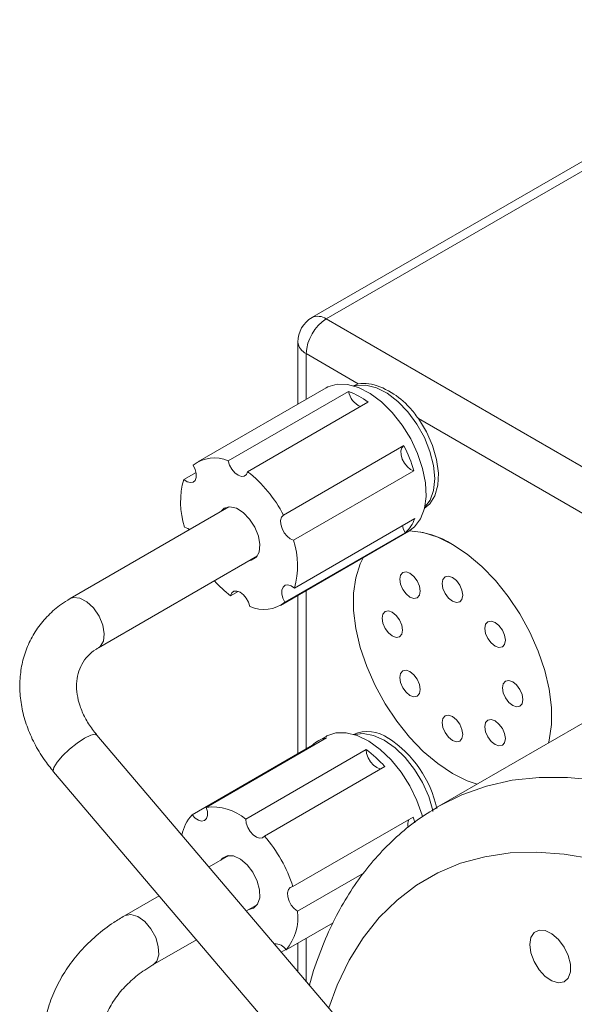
# Model space of a CAD drawing. Header units: inches. Extents: x 1.01 to 7.68, y 1.2 to 9.19.
# Tile 6 of 10: x 5.05 to 5.66, y 5.65 to 6.74. Entities that reach past the tile are written whole.
import ezdxf

# ---------------------------------------------------------------- set-up
doc = ezdxf.new("R2010")
doc.units = ezdxf.units.IN
doc.header["$MEASUREMENT"] = 0

msp = doc.modelspace()

# ---------------------------------------------------------------- linework, layer by layer
at = {"color": 7, "linetype": 'Continuous', "lineweight": 15}
for p, q in [((5.9382, 6.7354), (5.3703, 6.4076)), ((5.9538, 6.7338), (5.386, 6.406)), ((5.386, 6.406), (5.6934, 6.2286)), ((5.3547, 6.3805), (5.3547, 6.3123)), ((5.4212, 6.3346), (5.3639, 6.3678)), ((5.3858, 6.3302), (5.2444, 6.2486)), ((5.4212, 6.3346), (5.4159, 6.3325)), ((5.278, 6.2497), (5.4106, 6.3262)), ((5.432, 6.3144), (5.2994, 6.2378)), ((5.6713, 6.1903), (5.4875, 6.2964)), ((5.3389, 6.1899), (5.4715, 6.2665)), ((5.2291, 6.2293), (5.2426, 6.2371)), ((5.4826, 6.2389), (5.35, 6.1623)), ((5.2788, 6.1992), (5.1038, 6.0981)), ((5.3509, 6.1098), (5.4835, 6.1863)), ((5.3356, 6.0905), (5.477, 6.1722)), ((5.4731, 6.1706), (5.3405, 6.0941)), ((5.135, 6.044), (5.3101, 6.1451)), ((5.2889, 6.1061), (5.2805, 6.1013)), ((5.3547, 6.1016), (5.3547, 5.9274)), ((5.7168, 5.989), (5.51, 5.8696)), ((5.5233, 5.4896), (5.1333, 5.948)), ((5.3863, 5.9449), (5.2537, 5.8683)), ((5.3858, 5.9465), (5.3769, 5.9414)), ((5.2382, 5.8601), (5.3708, 5.9367)), ((5.2975, 5.8555), (5.43, 5.932)), ((5.3708, 5.9367), (5.3712, 5.9362)), ((5.0857, 5.9076), (5.4779, 5.4465)), ((5.4506, 5.9132), (5.318, 5.8367)), ((5.3492, 5.7811), (5.4818, 5.8577)), ((5.2788, 5.8154), (5.2569, 5.8028)), ((5.4276, 5.7964), (5.3543, 5.7541)), ((5.2019, 5.771), (5.1639, 5.7491)), ((5.2981, 5.7544), (5.3101, 5.7613)), ((5.3417, 5.7114), (5.3935, 5.7413)), ((5.1951, 5.6949), (5.243, 5.7226)), ((5.3413, 5.7119), (5.3365, 5.7091)), ((5.3547, 5.7189), (5.3547, 5.6877))]:
    msp.add_line(p, q, dxfattribs=at)
at = {"color": 8, "linetype": 'Continuous', "lineweight": 15}
for p, q in [((5.3639, 6.3678), (5.3639, 6.3176)), ((5.3639, 6.1069), (5.3639, 5.9327)), ((5.3639, 5.7242), (5.3639, 5.677))]:
    msp.add_line(p, q, dxfattribs=at)
at = {"color": 7, "linetype": 'Continuous', "lineweight": 15, "flags": 128}
for points in [[(5.477, 6.1722), (5.4834, 6.177), (5.4898, 6.1859), (5.4941, 6.1972), (5.4959, 6.2106), (5.4952, 6.2256), (5.4921, 6.2415), (5.4866, 6.2579), (5.4791, 6.2739), (5.4697, 6.2891), (5.4588, 6.3029), (5.4469, 6.3146), (5.4343, 6.3239), (5.4217, 6.3305), (5.4094, 6.3339), (5.398, 6.3342), (5.3879, 6.3313), (5.3858, 6.3302)], [(5.4944, 6.1983), (5.5004, 6.2064), (5.5042, 6.2173), (5.5055, 6.2303), (5.5042, 6.2448), (5.5003, 6.2601), (5.4942, 6.2754), (5.4859, 6.2902), (5.476, 6.3036), (5.4649, 6.3151), (5.4531, 6.3241), (5.4412, 6.3302), (5.4297, 6.3332), (5.4191, 6.3328), (5.4173, 6.3323)], [(5.494, 6.1972), (5.5002, 6.2024), (5.5058, 6.2114), (5.5089, 6.2229), (5.5095, 6.2364), (5.5075, 6.2511), (5.5031, 6.2666), (5.4963, 6.2819), (5.4875, 6.2964)], [(5.4715, 6.2665), (5.4694, 6.2642), (5.4683, 6.2608), (5.4685, 6.2565), (5.4698, 6.2518), (5.4722, 6.2472), (5.4754, 6.2433), (5.479, 6.2404), (5.4826, 6.2389)], [(5.2291, 6.2293), (5.2327, 6.2268), (5.2363, 6.2258), (5.2393, 6.2263), (5.2416, 6.2283), (5.2428, 6.2316), (5.2428, 6.2358), (5.2417, 6.2404), (5.2394, 6.245)], [(5.278, 6.2497), (5.2795, 6.245), (5.282, 6.2405), (5.2853, 6.2367), (5.2889, 6.234), (5.2925, 6.2327), (5.2956, 6.2329), (5.298, 6.2347), (5.2994, 6.2378)], [(5.3011, 6.1399), (5.3035, 6.1403), (5.3088, 6.1434), (5.312, 6.1494), (5.3129, 6.1576), (5.3113, 6.167), (5.3074, 6.1768), (5.3016, 6.1857), (5.2946, 6.1929), (5.287, 6.1976), (5.2798, 6.1992), (5.2736, 6.1976), (5.2699, 6.194)], [(5.3389, 6.1899), (5.3368, 6.1877), (5.3357, 6.1843), (5.3359, 6.18), (5.3373, 6.1753), (5.3396, 6.1707), (5.3428, 6.1667), (5.3464, 6.1639), (5.35, 6.1623)], [(5.4699, 6.1785), (5.4709, 6.1752), (5.4731, 6.1706)], [(5.2353, 6.1741), (5.2336, 6.1753), (5.23, 6.1768)], [(5.4779, 6.1727), (5.4929, 6.1708), (5.5088, 6.1658), (5.5251, 6.1578), (5.5414, 6.147), (5.5573, 6.1336), (5.5725, 6.118), (5.5866, 6.1004), (5.5993, 6.0813), (5.6104, 6.0611), (5.6196, 6.0402), (5.6267, 6.0192), (5.6315, 5.9984), (5.634, 5.9783), (5.634, 5.9595), (5.6315, 5.9423), (5.6308, 5.9394)], [(5.6307, 5.939), (5.6315, 5.9423), (5.634, 5.9595), (5.634, 5.9783), (5.6315, 5.9984), (5.6267, 6.0192), (5.6196, 6.0402), (5.6104, 6.0611), (5.5993, 6.0813), (5.5866, 6.1004), (5.5725, 6.118), (5.5573, 6.1336), (5.5414, 6.147), (5.5251, 6.1578)], [(5.4267, 6.1431), (5.4235, 6.1365), (5.4187, 6.1212), (5.4162, 6.104), (5.4162, 6.0852), (5.4187, 6.0651), (5.4235, 6.0444), (5.4306, 6.0233), (5.4398, 6.0024), (5.4508, 5.9822), (5.4636, 5.9631), (5.4777, 5.9455), (5.4929, 5.9299), (5.5088, 5.9165), (5.5251, 5.9057), (5.5414, 5.8977), (5.5522, 5.894)], [(5.5251, 5.9057), (5.5088, 5.9165), (5.4929, 5.9299), (5.4777, 5.9455), (5.4636, 5.9631), (5.4508, 5.9822), (5.4398, 6.0024), (5.4306, 6.0233), (5.4235, 6.0444), (5.4187, 6.0651), (5.4162, 6.0852), (5.4162, 6.104), (5.4187, 6.1212), (5.4235, 6.1365), (5.4267, 6.1431)], [(5.4782, 6.126), (5.4739, 6.1275), (5.4702, 6.1268), (5.4678, 6.124), (5.4669, 6.1195), (5.4678, 6.114), (5.4702, 6.1083), (5.4739, 6.1034), (5.4782, 6.0999), (5.4826, 6.0984), (5.4862, 6.0991), (5.4887, 6.1019), (5.4895, 6.1064), (5.4887, 6.1119), (5.4862, 6.1176), (5.4826, 6.1225), (5.4782, 6.126)], [(5.3509, 6.1098), (5.3473, 6.1123), (5.3437, 6.1133), (5.3406, 6.1128), (5.3384, 6.1108), (5.3372, 6.1076), (5.3371, 6.1034), (5.3383, 6.0987), (5.3405, 6.0941)], [(5.5251, 6.1214), (5.5208, 6.1229), (5.5171, 6.1222), (5.5146, 6.1193), (5.5138, 6.1148), (5.5146, 6.1093), (5.5171, 6.1037), (5.5208, 6.0987), (5.5251, 6.0952), (5.5294, 6.0937), (5.5331, 6.0945), (5.5355, 6.0973), (5.5364, 6.1018), (5.5355, 6.1073), (5.5331, 6.1129), (5.5294, 6.1179), (5.5251, 6.1214)], [(5.302, 6.0894), (5.3005, 6.0941), (5.2979, 6.0986), (5.2947, 6.1024), (5.2911, 6.1051), (5.2875, 6.1064), (5.2843, 6.1062), (5.2819, 6.1044), (5.2805, 6.1013)], [(5.4588, 6.0831), (5.4545, 6.0846), (5.4508, 6.0839), (5.4484, 6.0811), (5.4475, 6.0766), (5.4484, 6.0711), (5.4508, 6.0654), (5.4545, 6.0605), (5.4588, 6.057), (5.4631, 6.0555), (5.4668, 6.0562), (5.4693, 6.059), (5.4701, 6.0635), (5.4693, 6.069), (5.4668, 6.0747), (5.4631, 6.0796), (5.4588, 6.0831)], [(5.572, 6.0719), (5.5676, 6.0734), (5.564, 6.0727), (5.5615, 6.0699), (5.5607, 6.0654), (5.5615, 6.0599), (5.564, 6.0542), (5.5676, 6.0493), (5.572, 6.0458), (5.5763, 6.0443), (5.58, 6.045), (5.5824, 6.0478), (5.5833, 6.0523), (5.5824, 6.0578), (5.58, 6.0635), (5.5763, 6.0684), (5.572, 6.0719)], [(5.4782, 6.0178), (5.4739, 6.0193), (5.4702, 6.0185), (5.4678, 6.0157), (5.4669, 6.0112), (5.4678, 6.0057), (5.4702, 6.0001), (5.4739, 5.9951), (5.4782, 5.9916), (5.4826, 5.9901), (5.4862, 5.9908), (5.4887, 5.9937), (5.4895, 5.9982), (5.4887, 6.0037), (5.4862, 6.0093), (5.4826, 6.0143), (5.4782, 6.0178)], [(5.5914, 6.0066), (5.5871, 6.0081), (5.5834, 6.0073), (5.5809, 6.0045), (5.5801, 6), (5.5809, 5.9945), (5.5834, 5.9889), (5.5871, 5.9839), (5.5914, 5.9804), (5.5957, 5.9789), (5.5994, 5.9796), (5.6018, 5.9825), (5.6027, 5.987), (5.6018, 5.9925), (5.5994, 5.9981), (5.5957, 6.0031), (5.5914, 6.0066)], [(5.5251, 5.9683), (5.5208, 5.9698), (5.5171, 5.9691), (5.5146, 5.9662), (5.5138, 5.9617), (5.5146, 5.9562), (5.5171, 5.9506), (5.5208, 5.9456), (5.5251, 5.9421), (5.5294, 5.9406), (5.5331, 5.9414), (5.5355, 5.9442), (5.5364, 5.9487), (5.5355, 5.9542), (5.5331, 5.9598), (5.5294, 5.9648), (5.5251, 5.9683)], [(5.572, 5.9636), (5.5676, 5.9651), (5.564, 5.9644), (5.5615, 5.9616), (5.5607, 5.9571), (5.5615, 5.9516), (5.564, 5.946), (5.5676, 5.941), (5.572, 5.9375), (5.5763, 5.936), (5.58, 5.9367), (5.5824, 5.9395), (5.5833, 5.944), (5.5824, 5.9495), (5.58, 5.9552), (5.5763, 5.9601), (5.572, 5.9636)], [(5.4921, 5.8578), (5.4915, 5.8598), (5.4858, 5.8761), (5.478, 5.8921), (5.4684, 5.9071), (5.4574, 5.9207), (5.4453, 5.9321), (5.4328, 5.9411), (5.4202, 5.9473), (5.408, 5.9504), (5.3967, 5.9503), (5.3868, 5.947), (5.3858, 5.9465)], [(5.5036, 5.8639), (5.5034, 5.865), (5.4989, 5.8804), (5.4921, 5.8957), (5.4834, 5.9102), (5.4731, 5.9231), (5.4618, 5.934), (5.4499, 5.9423), (5.438, 5.9476), (5.4268, 5.9496), (5.4171, 5.9485)], [(5.43, 5.932), (5.4305, 5.9276), (5.4321, 5.9229), (5.4347, 5.9184), (5.438, 5.9147), (5.4416, 5.9121), (5.4452, 5.9109), (5.4466, 5.9109)], [(5.5522, 5.894), (5.5414, 5.8977), (5.5251, 5.9057)], [(5.2382, 5.8601), (5.2416, 5.8566), (5.2452, 5.8542), (5.2487, 5.8533), (5.2518, 5.8539), (5.2539, 5.856), (5.2551, 5.8594), (5.255, 5.8637), (5.2537, 5.8683)], [(5.5086, 5.8688), (5.51, 5.8696), (5.51, 5.8696)], [(5.2975, 5.8555), (5.2979, 5.851), (5.2995, 5.8463), (5.3021, 5.8419), (5.3054, 5.8381), (5.309, 5.8356), (5.3126, 5.8344), (5.3157, 5.8348), (5.318, 5.8367)], [(5.4836, 5.8514), (5.4828, 5.8542), (5.4818, 5.8577)], [(5.3011, 5.7561), (5.3059, 5.7574), (5.3104, 5.7618), (5.3127, 5.7688), (5.3126, 5.7776), (5.31, 5.7873), (5.3052, 5.7969), (5.2988, 5.8052), (5.2914, 5.8114), (5.2839, 5.8149), (5.277, 5.8152), (5.2716, 5.8123), (5.2699, 5.8103)], [(5.3492, 5.7811), (5.3463, 5.7802), (5.3443, 5.7779), (5.3434, 5.7744), (5.3436, 5.77), (5.3451, 5.7653), (5.3475, 5.7608), (5.3507, 5.7569), (5.3543, 5.7541)], [(5.6102, 5.7173), (5.6114, 5.7082), (5.615, 5.6986), (5.6204, 5.6896), (5.6272, 5.6823), (5.6346, 5.6773), (5.6418, 5.6753), (5.648, 5.6764), (5.6526, 5.6805), (5.655, 5.6872), (5.655, 5.6958), (5.6526, 5.7053), (5.648, 5.7146), (5.6418, 5.7229), (5.6346, 5.7292), (5.6272, 5.7327), (5.6204, 5.7332), (5.615, 5.7306), (5.6114, 5.7251), (5.6102, 5.7173)]]:
    msp.add_lwpolyline(points, dxfattribs=at)
at = {"color": 8, "linetype": 'Continuous', "lineweight": 15, "flags": 128}
for points in [[(5.1038, 6.0981), (5.1075, 6.0995), (5.1146, 6.0988), (5.1222, 6.0947), (5.1296, 6.0879), (5.1357, 6.079), (5.1398, 6.0691), (5.1415, 6.0595), (5.1405, 6.0513), (5.137, 6.0455), (5.1351, 6.0441)], [(5.0857, 5.9076), (5.0853, 5.9084), (5.086, 5.9123), (5.0895, 5.9182), (5.0954, 5.9251), (5.1031, 5.9325), (5.1115, 5.9392), (5.1197, 5.9446), (5.1266, 5.9479), (5.1315, 5.9489), (5.1333, 5.948)], [(5.51, 5.8696), (5.5354, 5.8822), (5.5624, 5.8918), (5.5909, 5.8982), (5.6207, 5.9014), (5.6518, 5.9014), (5.6838, 5.8983), (5.7168, 5.8919), (5.7504, 5.8824), (5.7845, 5.8698), (5.819, 5.8542), (5.8537, 5.8356), (5.8884, 5.8141), (5.9229, 5.7899), (5.9571, 5.7631), (5.9907, 5.7338), (6.0236, 5.7021), (6.0557, 5.6683), (6.0867, 5.6324)], [(5.971, 5.6305), (5.9398, 5.6612), (5.9079, 5.6895), (5.8754, 5.7153), (5.8426, 5.7385), (5.8095, 5.759), (5.7765, 5.7767), (5.7437, 5.7914), (5.7112, 5.803), (5.6793, 5.8116), (5.6481, 5.817), (5.6178, 5.8192), (5.5886, 5.8182), (5.5606, 5.8141), (5.534, 5.8068), (5.5089, 5.7963), (5.4856, 5.7828), (5.464, 5.7663), (5.4444, 5.747), (5.4268, 5.7248), (5.4114, 5.7), (5.3981, 5.6726), (5.3888, 5.6477)], [(5.1639, 5.7491), (5.1645, 5.7494), (5.1709, 5.7505), (5.1784, 5.7481), (5.186, 5.7426)], [(5.186, 5.7426), (5.1928, 5.7347), (5.1981, 5.7252), (5.201, 5.7153), (5.2014, 5.7062), (5.1992, 5.699), (5.1952, 5.695)]]:
    msp.add_lwpolyline(points, dxfattribs=at)
at = {"color": 7, "linetype": 'Continuous', "lineweight": 15}
for centre, radius, start, end in [((5.386, 6.3805), 0.0313, 119.9973, 180), ((5.4119, 6.3656), 0.048, 122.6055, 177.3945), ((5.3814, 6.2483), 0.0832, 52.5317, 69.4782), ((5.4324, 6.3299), 0.0221, 189.4714, 246.8559), ((5.3401, 6.1976), 0.1483, 16.1395, 27.6518), ((5.2625, 6.2155), 0.0375, 65.6656, 128.0837), ((5.2118, 6.1254), 0.1425, 26.9118, 52.0671), ((5.3127, 6.2045), 0.0872, 163.447, 198.5176), ((5.4475, 6.1988), 0.0381, 312.3299, 340.9367), ((5.4721, 6.072), 0.1009, 58.3326, 86.7547), ((5.2673, 6.1346), 0.0872, 343.4469, 18.5177), ((5.3559, 6.2007), 0.1247, 221.6978, 232.8445), ((5.3174, 6.1236), 0.0375, 245.6654, 308.0839), ((5.4315, 5.913), 0.0389, 53.9402, 113.569), ((5.3924, 5.9146), 0.031, 101.4579, 134.3369), ((5.3888, 5.8424), 0.1214, 11.7509, 57.2759), ((5.3584, 5.8329), 0.1222, 41.0496, 54.1482), ((5.2605, 5.8107), 0.0581, 50.492, 96.7388), ((5.2696, 5.8302), 0.0433, 136.3296, 169.6902), ((5.4882, 5.8494), 0.0124, 153.4139, 194.6761), ((5.2021, 5.7351), 0.1541, 17.3684, 41.2256), ((5.3006, 5.7468), 0.0542, 319.3469, 7.8092), ((5.3305, 5.7053), 0.0128, 28.7054, 96.7863)]:
    msp.add_arc(centre, radius, start, end, dxfattribs=at)
at = {"color": 8, "linetype": 'Continuous', "lineweight": 15}
for centre, start, end in [((5.3768, 6.3932), 54.3823, 114.3073), ((5.3704, 6.3821), 185.6945, 245.6257)]:
    msp.add_arc(centre, 0.0157, start, end, dxfattribs=at)
at = {"color": 7, "linetype": 'Continuous', "lineweight": 15}
for points, knots in [([(5.4875, 6.2964), (5.4844, 6.3005), (5.4752, 6.3125), (5.4574, 6.3265), (5.4363, 6.3357), (5.425, 6.3349), (5.4212, 6.3346)], [0, 0, 0, 0, 0.16289, 0.476863, 0.823318, 1, 1, 1, 1]), ([(5.1038, 6.0981), (5.1005, 6.0961), (5.0919, 6.0908), (5.0795, 6.0801), (5.0676, 6.0659), (5.0584, 6.05), (5.052, 6.0328), (5.0486, 6.0146), (5.0481, 5.9958), (5.0505, 5.9767), (5.0559, 5.9576), (5.0641, 5.9388), (5.0741, 5.922), (5.0821, 5.912), (5.0857, 5.9076)], [0, 0, 0, 0, 0.053115, 0.1412, 0.228465, 0.314875, 0.400878, 0.486866, 0.57334, 0.660657, 0.748962, 0.838202, 0.928185, 1, 1, 1, 1]), ([(5.1333, 5.948), (5.1316, 5.9501), (5.1267, 5.9562), (5.12, 5.9669), (5.1143, 5.98), (5.1112, 5.9928), (5.1106, 6.0048), (5.1124, 6.016), (5.1165, 6.0262), (5.1229, 6.035), (5.1297, 6.0408), (5.134, 6.0434), (5.135, 6.044)], [0, 0, 0, 0, 0.053778, 0.162618, 0.271377, 0.380541, 0.491155, 0.604998, 0.724511, 0.851223, 0.965247, 1, 1, 1, 1]), ([(5.5084, 5.8686), (5.5009, 5.8639), (5.4851, 5.8542), (5.4632, 5.8361), (5.4424, 5.8153), (5.4234, 5.7921), (5.4065, 5.7665), (5.3915, 5.7388), (5.3789, 5.7087), (5.371, 5.6865), (5.3679, 5.6739), (5.3676, 5.6726)], [0, 0, 0, 0, 0.111626, 0.233444, 0.355597, 0.478593, 0.602835, 0.728581, 0.855915, 0.984758, 1, 1, 1, 1]), ([(5.1639, 5.7491), (5.1599, 5.7467), (5.1488, 5.74), (5.1322, 5.7273), (5.115, 5.7105), (5.1006, 5.6921), (5.089, 5.6723), (5.0804, 5.6514), (5.0749, 5.6296), (5.0723, 5.6072), (5.0728, 5.5843), (5.0764, 5.5613), (5.0829, 5.5384), (5.0924, 5.5157), (5.1047, 5.4935), (5.1198, 5.4721), (5.1353, 5.4541), (5.1461, 5.4436), (5.1504, 5.4395)], [0, 0, 0, 0, 0.037144, 0.104123, 0.170724, 0.236699, 0.302045, 0.366867, 0.431365, 0.495762, 0.560268, 0.625117, 0.690465, 0.756373, 0.82281, 0.889684, 0.956874, 1, 1, 1, 1]), ([(5.193, 5.4852), (5.1901, 5.488), (5.1817, 5.4961), (5.1694, 5.5103), (5.157, 5.5278), (5.1474, 5.5457), (5.1404, 5.5637), (5.1362, 5.5815), (5.1347, 5.5991), (5.136, 5.6164), (5.1402, 5.6331), (5.1474, 5.649), (5.1575, 5.664), (5.1703, 5.6775), (5.1832, 5.6877), (5.1921, 5.6931), (5.1951, 5.6949)], [0, 0, 0, 0, 0.037859, 0.111758, 0.185632, 0.259621, 0.333948, 0.408947, 0.485049, 0.562696, 0.642084, 0.722771, 0.803246, 0.882284, 0.959656, 1, 1, 1, 1])]:
    msp.add_open_spline(points, degree=3, knots=knots, dxfattribs=at)

doc.saveas('drawing.dxf')
